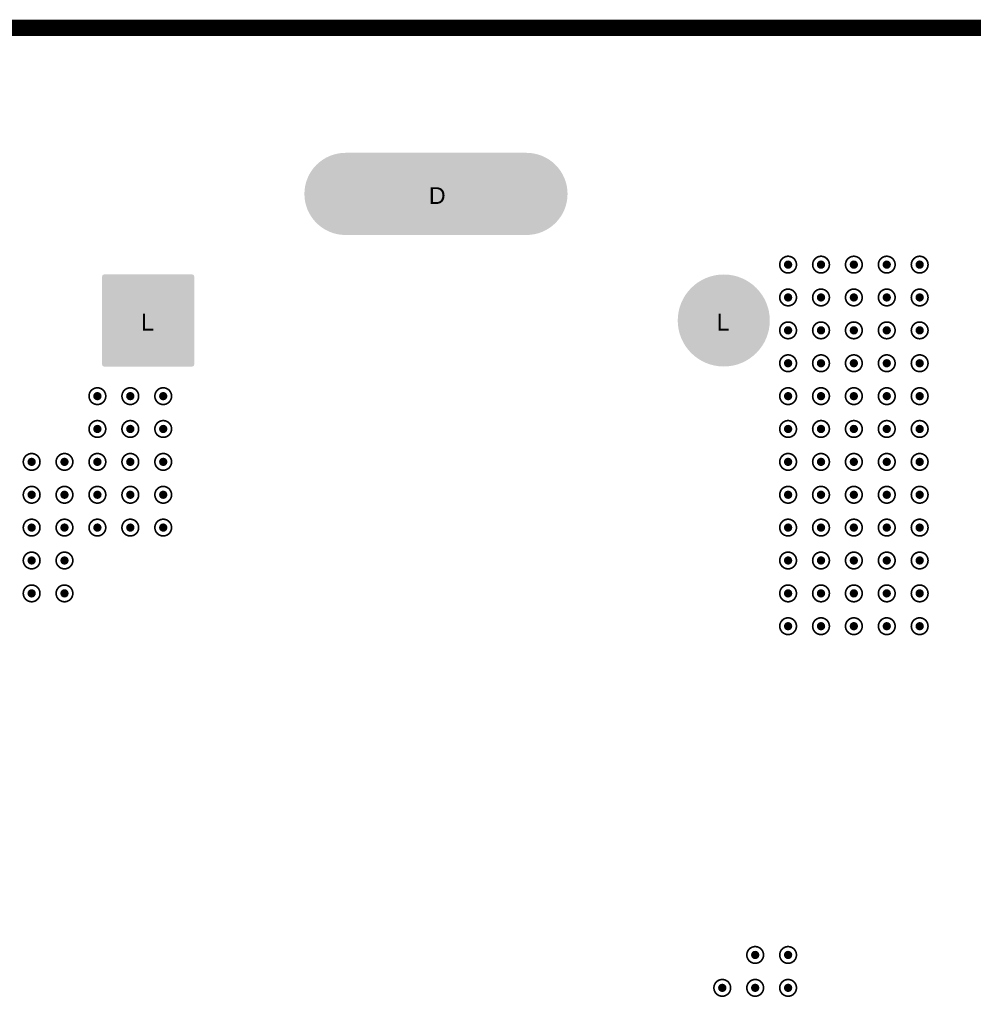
# Model space of a CAD drawing. Header units: inches. Extents: x -11.9 to 0, y -4.1 to 7.1.
# Tile 17 of 54: x -9.6 to -8.4, y 5.9 to 7.1. Entities that reach past the tile are written whole.
import ezdxf

# ---------------------------------------------------------------- set-up
doc = ezdxf.new("R2010")
doc.units = ezdxf.units.IN
doc.header["$MEASUREMENT"] = 0
for name, color, linetype in [('DrillDrawing', 1, 'Continuous'), ('Mechanical1', 6, 'Continuous'), ('MultiLayer', 9, 'Continuous'), ('PadHoleLayer', 156, 'Continuous'), ('ViaHoleLayer', 16, 'Continuous')]:
    doc.layers.add(name, color=color, linetype=linetype)
doc.styles.add('Arial', font='txt', dxfattribs={"height": 0.2})

# ---------------------------------------------------------------- blocks, each defined once
blk = doc.blocks.new('FP_047708_PTH4_MFG_160')
at = {"layer": 'MultiLayer'}
h = blk.add_hatch(color=9, dxfattribs=at)
edge = h.paths.add_edge_path()
edge.add_arc((-0.4921, 0.3445), 0.0551, 0, 360)
h = blk.add_hatch(color=9, dxfattribs=at)
edge = h.paths.add_edge_path()
edge.add_arc((0.4921, 0.3445), 0.0551, 0, 360)
h = blk.add_hatch(color=9, dxfattribs=at)
edge = h.paths.add_edge_path()
edge.add_arc((-0.6437, -0.1083), 0.0492, 180, 360)
edge.add_line((-0.5945, -0.1083), (-0.5945, 0.1083))
edge.add_arc((-0.6437, 0.1083), 0.0492, 0, 180)
edge.add_line((-0.6929, 0.1083), (-0.6929, -0.1083))
h = blk.add_hatch(color=9, dxfattribs=at)
edge = h.paths.add_edge_path()
edge.add_arc((0.6437, -0.1083), 0.0492, 180, 360)
edge.add_line((0.6929, -0.1083), (0.6929, 0.1083))
edge.add_arc((0.6437, 0.1083), 0.0492, 0, 180)
edge.add_line((0.5945, 0.1083), (0.5945, -0.1083))
h = blk.add_hatch(color=9, dxfattribs=at)
edge = h.paths.add_edge_path()
edge.add_arc((-0.545, -0.2916), 0.0022, 90, 180)
edge.add_line((-0.5472, -0.2916), (-0.5472, -0.3974))
edge.add_arc((-0.545, -0.3974), 0.0022, 180, 270)
edge.add_line((-0.545, -0.3996), (-0.4392, -0.3996))
edge.add_arc((-0.4392, -0.3974), 0.0022, 270, 360)
edge.add_line((-0.437, -0.3974), (-0.437, -0.2916))
edge.add_arc((-0.4392, -0.2916), 0.0022, 0, 90)
edge.add_line((-0.4392, -0.2894), (-0.545, -0.2894))
h = blk.add_hatch(color=9, dxfattribs=at)
edge = h.paths.add_edge_path()
edge.add_arc((0.4921, -0.3445), 0.0551, 0, 360)
at = {"layer": 'PadHoleLayer'}
h = blk.add_hatch(color=156, dxfattribs=at)
edge = h.paths.add_edge_path()
edge.add_arc((-0.4921, 0.3445), 0.0364, 0, 360)
h = blk.add_hatch(color=156, dxfattribs=at)
edge = h.paths.add_edge_path()
edge.add_arc((0.4921, 0.3445), 0.0364, 0, 360)
h = blk.add_hatch(color=156, dxfattribs=at)
edge = h.paths.add_edge_path()
edge.add_arc((-0.6437, -0.1083), 0.0492, 180, 360)
edge.add_line((-0.5945, -0.1083), (-0.5945, 0.1083))
edge.add_arc((-0.6437, 0.1083), 0.0492, 0, 180)
edge.add_line((-0.6929, 0.1083), (-0.6929, -0.1083))
h = blk.add_hatch(color=156, dxfattribs=at)
edge = h.paths.add_edge_path()
edge.add_arc((0.6437, -0.1083), 0.0492, 180, 360)
edge.add_line((0.6929, -0.1083), (0.6929, 0.1083))
edge.add_arc((0.6437, 0.1083), 0.0492, 0, 180)
edge.add_line((0.5945, 0.1083), (0.5945, -0.1083))
h = blk.add_hatch(color=156, dxfattribs=at)
edge = h.paths.add_edge_path()
edge.add_arc((-0.4921, -0.3445), 0.0364, 0, 360)
h = blk.add_hatch(color=156, dxfattribs=at)
edge = h.paths.add_edge_path()
edge.add_arc((0.4921, -0.3445), 0.0364, 0, 360)

msp = doc.modelspace()

# ---------------------------------------------------------------- hatches: boundary and pattern name
at = {"layer": 'ViaHoleLayer'}
h = msp.add_hatch(color=16, dxfattribs=at)
edge = h.paths.add_edge_path()
edge.add_arc((-8.6614, 6.811), 0.005, 0, 360)
h = msp.add_hatch(color=16, dxfattribs=at)
edge = h.paths.add_edge_path()
edge.add_arc((-8.622, 6.811), 0.005, 0, 360)
h = msp.add_hatch(color=16, dxfattribs=at)
edge = h.paths.add_edge_path()
edge.add_arc((-8.5827, 6.811), 0.005, 0, 360)
h = msp.add_hatch(color=16, dxfattribs=at)
edge = h.paths.add_edge_path()
edge.add_arc((-8.5433, 6.811), 0.005, 0, 360)
h = msp.add_hatch(color=16, dxfattribs=at)
edge = h.paths.add_edge_path()
edge.add_arc((-8.5039, 6.811), 0.005, 0, 360)
h = msp.add_hatch(color=16, dxfattribs=at)
edge = h.paths.add_edge_path()
edge.add_arc((-8.6614, 6.7717), 0.005, 0, 360)
h = msp.add_hatch(color=16, dxfattribs=at)
edge = h.paths.add_edge_path()
edge.add_arc((-8.622, 6.7717), 0.005, 0, 360)
h = msp.add_hatch(color=16, dxfattribs=at)
edge = h.paths.add_edge_path()
edge.add_arc((-8.5827, 6.7717), 0.005, 0, 360)
h = msp.add_hatch(color=16, dxfattribs=at)
edge = h.paths.add_edge_path()
edge.add_arc((-8.5433, 6.7717), 0.005, 0, 360)
h = msp.add_hatch(color=16, dxfattribs=at)
edge = h.paths.add_edge_path()
edge.add_arc((-8.5039, 6.7717), 0.005, 0, 360)
h = msp.add_hatch(color=16, dxfattribs=at)
edge = h.paths.add_edge_path()
edge.add_arc((-8.6614, 6.7323), 0.005, 0, 360)
h = msp.add_hatch(color=16, dxfattribs=at)
edge = h.paths.add_edge_path()
edge.add_arc((-8.622, 6.7323), 0.005, 0, 360)
h = msp.add_hatch(color=16, dxfattribs=at)
edge = h.paths.add_edge_path()
edge.add_arc((-8.5827, 6.7323), 0.005, 0, 360)
h = msp.add_hatch(color=16, dxfattribs=at)
edge = h.paths.add_edge_path()
edge.add_arc((-8.5433, 6.7323), 0.005, 0, 360)
h = msp.add_hatch(color=16, dxfattribs=at)
edge = h.paths.add_edge_path()
edge.add_arc((-8.5039, 6.7323), 0.005, 0, 360)
h = msp.add_hatch(color=16, dxfattribs=at)
edge = h.paths.add_edge_path()
edge.add_arc((-8.6614, 6.6929), 0.005, 0, 360)
h = msp.add_hatch(color=16, dxfattribs=at)
edge = h.paths.add_edge_path()
edge.add_arc((-8.622, 6.6929), 0.005, 0, 360)
h = msp.add_hatch(color=16, dxfattribs=at)
edge = h.paths.add_edge_path()
edge.add_arc((-8.5827, 6.6929), 0.005, 0, 360)
h = msp.add_hatch(color=16, dxfattribs=at)
edge = h.paths.add_edge_path()
edge.add_arc((-8.5433, 6.6929), 0.005, 0, 360)
h = msp.add_hatch(color=16, dxfattribs=at)
edge = h.paths.add_edge_path()
edge.add_arc((-8.5039, 6.6929), 0.005, 0, 360)
h = msp.add_hatch(color=16, dxfattribs=at)
edge = h.paths.add_edge_path()
edge.add_arc((-9.4882, 6.6535), 0.005, 0, 360)
h = msp.add_hatch(color=16, dxfattribs=at)
edge = h.paths.add_edge_path()
edge.add_arc((-9.4488, 6.6535), 0.005, 0, 360)
h = msp.add_hatch(color=16, dxfattribs=at)
edge = h.paths.add_edge_path()
edge.add_arc((-9.4094, 6.6535), 0.005, 0, 360)
h = msp.add_hatch(color=16, dxfattribs=at)
edge = h.paths.add_edge_path()
edge.add_arc((-8.6614, 6.6535), 0.005, 0, 360)
h = msp.add_hatch(color=16, dxfattribs=at)
edge = h.paths.add_edge_path()
edge.add_arc((-8.622, 6.6535), 0.005, 0, 360)
h = msp.add_hatch(color=16, dxfattribs=at)
edge = h.paths.add_edge_path()
edge.add_arc((-8.5827, 6.6535), 0.005, 0, 360)
h = msp.add_hatch(color=16, dxfattribs=at)
edge = h.paths.add_edge_path()
edge.add_arc((-8.5433, 6.6535), 0.005, 0, 360)
h = msp.add_hatch(color=16, dxfattribs=at)
edge = h.paths.add_edge_path()
edge.add_arc((-8.5039, 6.6535), 0.005, 0, 360)
h = msp.add_hatch(color=16, dxfattribs=at)
edge = h.paths.add_edge_path()
edge.add_arc((-9.4882, 6.6142), 0.005, 0, 360)
h = msp.add_hatch(color=16, dxfattribs=at)
edge = h.paths.add_edge_path()
edge.add_arc((-9.4488, 6.6142), 0.005, 0, 360)
h = msp.add_hatch(color=16, dxfattribs=at)
edge = h.paths.add_edge_path()
edge.add_arc((-9.4094, 6.6142), 0.005, 0, 360)
h = msp.add_hatch(color=16, dxfattribs=at)
edge = h.paths.add_edge_path()
edge.add_arc((-8.6614, 6.6142), 0.005, 0, 360)
h = msp.add_hatch(color=16, dxfattribs=at)
edge = h.paths.add_edge_path()
edge.add_arc((-8.622, 6.6142), 0.005, 0, 360)
h = msp.add_hatch(color=16, dxfattribs=at)
edge = h.paths.add_edge_path()
edge.add_arc((-8.5827, 6.6142), 0.005, 0, 360)
h = msp.add_hatch(color=16, dxfattribs=at)
edge = h.paths.add_edge_path()
edge.add_arc((-8.5433, 6.6142), 0.005, 0, 360)
h = msp.add_hatch(color=16, dxfattribs=at)
edge = h.paths.add_edge_path()
edge.add_arc((-8.5039, 6.6142), 0.005, 0, 360)
h = msp.add_hatch(color=16, dxfattribs=at)
edge = h.paths.add_edge_path()
edge.add_arc((-9.5669, 6.5748), 0.005, 0, 360)
h = msp.add_hatch(color=16, dxfattribs=at)
edge = h.paths.add_edge_path()
edge.add_arc((-9.5276, 6.5748), 0.005, 0, 360)
h = msp.add_hatch(color=16, dxfattribs=at)
edge = h.paths.add_edge_path()
edge.add_arc((-9.4882, 6.5748), 0.005, 0, 360)
h = msp.add_hatch(color=16, dxfattribs=at)
edge = h.paths.add_edge_path()
edge.add_arc((-9.4488, 6.5748), 0.005, 0, 360)
h = msp.add_hatch(color=16, dxfattribs=at)
edge = h.paths.add_edge_path()
edge.add_arc((-9.4094, 6.5748), 0.005, 0, 360)
h = msp.add_hatch(color=16, dxfattribs=at)
edge = h.paths.add_edge_path()
edge.add_arc((-8.6614, 6.5748), 0.005, 0, 360)
h = msp.add_hatch(color=16, dxfattribs=at)
edge = h.paths.add_edge_path()
edge.add_arc((-8.622, 6.5748), 0.005, 0, 360)
h = msp.add_hatch(color=16, dxfattribs=at)
edge = h.paths.add_edge_path()
edge.add_arc((-8.5827, 6.5748), 0.005, 0, 360)
h = msp.add_hatch(color=16, dxfattribs=at)
edge = h.paths.add_edge_path()
edge.add_arc((-8.5433, 6.5748), 0.005, 0, 360)
h = msp.add_hatch(color=16, dxfattribs=at)
edge = h.paths.add_edge_path()
edge.add_arc((-8.5039, 6.5748), 0.005, 0, 360)
h = msp.add_hatch(color=16, dxfattribs=at)
edge = h.paths.add_edge_path()
edge.add_arc((-9.5669, 6.5354), 0.005, 0, 360)
h = msp.add_hatch(color=16, dxfattribs=at)
edge = h.paths.add_edge_path()
edge.add_arc((-9.5276, 6.5354), 0.005, 0, 360)
h = msp.add_hatch(color=16, dxfattribs=at)
edge = h.paths.add_edge_path()
edge.add_arc((-9.4882, 6.5354), 0.005, 0, 360)
h = msp.add_hatch(color=16, dxfattribs=at)
edge = h.paths.add_edge_path()
edge.add_arc((-9.4488, 6.5354), 0.005, 0, 360)
h = msp.add_hatch(color=16, dxfattribs=at)
edge = h.paths.add_edge_path()
edge.add_arc((-9.4094, 6.5354), 0.005, 0, 360)
h = msp.add_hatch(color=16, dxfattribs=at)
edge = h.paths.add_edge_path()
edge.add_arc((-8.6614, 6.5354), 0.005, 0, 360)
h = msp.add_hatch(color=16, dxfattribs=at)
edge = h.paths.add_edge_path()
edge.add_arc((-8.622, 6.5354), 0.005, 0, 360)
h = msp.add_hatch(color=16, dxfattribs=at)
edge = h.paths.add_edge_path()
edge.add_arc((-8.5827, 6.5354), 0.005, 0, 360)
h = msp.add_hatch(color=16, dxfattribs=at)
edge = h.paths.add_edge_path()
edge.add_arc((-8.5433, 6.5354), 0.005, 0, 360)
h = msp.add_hatch(color=16, dxfattribs=at)
edge = h.paths.add_edge_path()
edge.add_arc((-8.5039, 6.5354), 0.005, 0, 360)
h = msp.add_hatch(color=16, dxfattribs=at)
edge = h.paths.add_edge_path()
edge.add_arc((-9.5669, 6.4961), 0.005, 0, 360)
h = msp.add_hatch(color=16, dxfattribs=at)
edge = h.paths.add_edge_path()
edge.add_arc((-9.5276, 6.4961), 0.005, 0, 360)
h = msp.add_hatch(color=16, dxfattribs=at)
edge = h.paths.add_edge_path()
edge.add_arc((-9.4882, 6.4961), 0.005, 0, 360)
h = msp.add_hatch(color=16, dxfattribs=at)
edge = h.paths.add_edge_path()
edge.add_arc((-9.4488, 6.4961), 0.005, 0, 360)
h = msp.add_hatch(color=16, dxfattribs=at)
edge = h.paths.add_edge_path()
edge.add_arc((-9.4094, 6.4961), 0.005, 0, 360)
h = msp.add_hatch(color=16, dxfattribs=at)
edge = h.paths.add_edge_path()
edge.add_arc((-8.6614, 6.4961), 0.005, 0, 360)
h = msp.add_hatch(color=16, dxfattribs=at)
edge = h.paths.add_edge_path()
edge.add_arc((-8.622, 6.4961), 0.005, 0, 360)
h = msp.add_hatch(color=16, dxfattribs=at)
edge = h.paths.add_edge_path()
edge.add_arc((-8.5827, 6.4961), 0.005, 0, 360)
h = msp.add_hatch(color=16, dxfattribs=at)
edge = h.paths.add_edge_path()
edge.add_arc((-8.5433, 6.4961), 0.005, 0, 360)
h = msp.add_hatch(color=16, dxfattribs=at)
edge = h.paths.add_edge_path()
edge.add_arc((-8.5039, 6.4961), 0.005, 0, 360)
h = msp.add_hatch(color=16, dxfattribs=at)
edge = h.paths.add_edge_path()
edge.add_arc((-9.5669, 6.4567), 0.005, 0, 360)
h = msp.add_hatch(color=16, dxfattribs=at)
edge = h.paths.add_edge_path()
edge.add_arc((-9.5276, 6.4567), 0.005, 0, 360)
h = msp.add_hatch(color=16, dxfattribs=at)
edge = h.paths.add_edge_path()
edge.add_arc((-8.6614, 6.4567), 0.005, 0, 360)
h = msp.add_hatch(color=16, dxfattribs=at)
edge = h.paths.add_edge_path()
edge.add_arc((-8.622, 6.4567), 0.005, 0, 360)
h = msp.add_hatch(color=16, dxfattribs=at)
edge = h.paths.add_edge_path()
edge.add_arc((-8.5827, 6.4567), 0.005, 0, 360)
h = msp.add_hatch(color=16, dxfattribs=at)
edge = h.paths.add_edge_path()
edge.add_arc((-8.5433, 6.4567), 0.005, 0, 360)
h = msp.add_hatch(color=16, dxfattribs=at)
edge = h.paths.add_edge_path()
edge.add_arc((-8.5039, 6.4567), 0.005, 0, 360)
h = msp.add_hatch(color=16, dxfattribs=at)
edge = h.paths.add_edge_path()
edge.add_arc((-9.5669, 6.4173), 0.005, 0, 360)
h = msp.add_hatch(color=16, dxfattribs=at)
edge = h.paths.add_edge_path()
edge.add_arc((-9.5276, 6.4173), 0.005, 0, 360)
h = msp.add_hatch(color=16, dxfattribs=at)
edge = h.paths.add_edge_path()
edge.add_arc((-8.6614, 6.4173), 0.005, 0, 360)
h = msp.add_hatch(color=16, dxfattribs=at)
edge = h.paths.add_edge_path()
edge.add_arc((-8.622, 6.4173), 0.005, 0, 360)
h = msp.add_hatch(color=16, dxfattribs=at)
edge = h.paths.add_edge_path()
edge.add_arc((-8.5827, 6.4173), 0.005, 0, 360)
h = msp.add_hatch(color=16, dxfattribs=at)
edge = h.paths.add_edge_path()
edge.add_arc((-8.5433, 6.4173), 0.005, 0, 360)
h = msp.add_hatch(color=16, dxfattribs=at)
edge = h.paths.add_edge_path()
edge.add_arc((-8.5039, 6.4173), 0.005, 0, 360)
h = msp.add_hatch(color=16, dxfattribs=at)
edge = h.paths.add_edge_path()
edge.add_arc((-8.6614, 6.378), 0.005, 0, 360)
h = msp.add_hatch(color=16, dxfattribs=at)
edge = h.paths.add_edge_path()
edge.add_arc((-8.622, 6.378), 0.005, 0, 360)
h = msp.add_hatch(color=16, dxfattribs=at)
edge = h.paths.add_edge_path()
edge.add_arc((-8.5827, 6.378), 0.005, 0, 360)
h = msp.add_hatch(color=16, dxfattribs=at)
edge = h.paths.add_edge_path()
edge.add_arc((-8.5433, 6.378), 0.005, 0, 360)
h = msp.add_hatch(color=16, dxfattribs=at)
edge = h.paths.add_edge_path()
edge.add_arc((-8.5039, 6.378), 0.005, 0, 360)
h = msp.add_hatch(color=16, dxfattribs=at)
edge = h.paths.add_edge_path()
edge.add_arc((-8.7008, 5.9843), 0.005, 0, 360)
h = msp.add_hatch(color=16, dxfattribs=at)
edge = h.paths.add_edge_path()
edge.add_arc((-8.6614, 5.9843), 0.005, 0, 360)
h = msp.add_hatch(color=16, dxfattribs=at)
edge = h.paths.add_edge_path()
edge.add_arc((-8.7402, 5.9449), 0.005, 0, 360)
h = msp.add_hatch(color=16, dxfattribs=at)
edge = h.paths.add_edge_path()
edge.add_arc((-8.7008, 5.9449), 0.005, 0, 360)
h = msp.add_hatch(color=16, dxfattribs=at)
edge = h.paths.add_edge_path()
edge.add_arc((-8.6614, 5.9449), 0.005, 0, 360)

# ---------------------------------------------------------------- linework, layer by layer
at = {"layer": 'DrillDrawing'}
for points, const_width in [([(-8.6514, 6.811, 1), (-8.6714, 6.811, 1)], 0.002), ([(-8.612, 6.811, 1), (-8.632, 6.811, 1)], 0.002), ([(-8.5727, 6.811, 1), (-8.5927, 6.811, 1)], 0.002), ([(-8.5333, 6.811, 1), (-8.5533, 6.811, 1)], 0.002), ([(-8.4939, 6.811, 1), (-8.5139, 6.811, 1)], 0.002), ([(-8.6719, 6.811, 1), (-8.6709, 6.811, 1)], 0.001), ([(-8.6519, 6.811, 1), (-8.6509, 6.811, 1)], 0.001), ([(-8.6325, 6.811, 1), (-8.6315, 6.811, 1)], 0.001), ([(-8.6125, 6.811, 1), (-8.6115, 6.811, 1)], 0.001), ([(-8.5932, 6.811, 1), (-8.5922, 6.811, 1)], 0.001), ([(-8.5732, 6.811, 1), (-8.5722, 6.811, 1)], 0.001), ([(-8.5538, 6.811, 1), (-8.5528, 6.811, 1)], 0.001), ([(-8.5338, 6.811, 1), (-8.5328, 6.811, 1)], 0.001), ([(-8.5144, 6.811, 1), (-8.5134, 6.811, 1)], 0.001), ([(-8.4944, 6.811, 1), (-8.4934, 6.811, 1)], 0.001), ([(-8.6514, 6.7717, 1), (-8.6714, 6.7717, 1)], 0.002), ([(-8.612, 6.7717, 1), (-8.632, 6.7717, 1)], 0.002), ([(-8.5727, 6.7717, 1), (-8.5927, 6.7717, 1)], 0.002), ([(-8.5333, 6.7717, 1), (-8.5533, 6.7717, 1)], 0.002), ([(-8.4939, 6.7717, 1), (-8.5139, 6.7717, 1)], 0.002), ([(-8.6719, 6.7717, 1), (-8.6709, 6.7717, 1)], 0.001), ([(-8.6519, 6.7717, 1), (-8.6509, 6.7717, 1)], 0.001), ([(-8.6325, 6.7717, 1), (-8.6315, 6.7717, 1)], 0.001), ([(-8.6125, 6.7717, 1), (-8.6115, 6.7717, 1)], 0.001), ([(-8.5932, 6.7717, 1), (-8.5922, 6.7717, 1)], 0.001), ([(-8.5732, 6.7717, 1), (-8.5722, 6.7717, 1)], 0.001), ([(-8.5538, 6.7717, 1), (-8.5528, 6.7717, 1)], 0.001), ([(-8.5338, 6.7717, 1), (-8.5328, 6.7717, 1)], 0.001), ([(-8.5144, 6.7717, 1), (-8.5134, 6.7717, 1)], 0.001), ([(-8.4944, 6.7717, 1), (-8.4934, 6.7717, 1)], 0.001), ([(-8.6514, 6.7323, 1), (-8.6714, 6.7323, 1)], 0.002), ([(-8.6719, 6.7323, 1), (-8.6709, 6.7323, 1)], 0.001), ([(-8.6519, 6.7323, 1), (-8.6509, 6.7323, 1)], 0.001), ([(-8.612, 6.7323, 1), (-8.632, 6.7323, 1)], 0.002), ([(-8.6325, 6.7323, 1), (-8.6315, 6.7323, 1)], 0.001), ([(-8.6125, 6.7323, 1), (-8.6115, 6.7323, 1)], 0.001), ([(-8.5727, 6.7323, 1), (-8.5927, 6.7323, 1)], 0.002), ([(-8.5932, 6.7323, 1), (-8.5922, 6.7323, 1)], 0.001), ([(-8.5732, 6.7323, 1), (-8.5722, 6.7323, 1)], 0.001), ([(-8.5333, 6.7323, 1), (-8.5533, 6.7323, 1)], 0.002), ([(-8.5538, 6.7323, 1), (-8.5528, 6.7323, 1)], 0.001), ([(-8.5338, 6.7323, 1), (-8.5328, 6.7323, 1)], 0.001), ([(-8.4939, 6.7323, 1), (-8.5139, 6.7323, 1)], 0.002), ([(-8.5144, 6.7323, 1), (-8.5134, 6.7323, 1)], 0.001), ([(-8.4944, 6.7323, 1), (-8.4934, 6.7323, 1)], 0.001), ([(-8.6514, 6.6929, 1), (-8.6714, 6.6929, 1)], 0.002), ([(-8.612, 6.6929, 1), (-8.632, 6.6929, 1)], 0.002), ([(-8.5727, 6.6929, 1), (-8.5927, 6.6929, 1)], 0.002), ([(-8.5333, 6.6929, 1), (-8.5533, 6.6929, 1)], 0.002), ([(-8.4939, 6.6929, 1), (-8.5139, 6.6929, 1)], 0.002), ([(-8.6719, 6.6929, 1), (-8.6709, 6.6929, 1)], 0.001), ([(-8.6519, 6.6929, 1), (-8.6509, 6.6929, 1)], 0.001), ([(-8.6325, 6.6929, 1), (-8.6315, 6.6929, 1)], 0.001), ([(-8.6125, 6.6929, 1), (-8.6115, 6.6929, 1)], 0.001), ([(-8.5932, 6.6929, 1), (-8.5922, 6.6929, 1)], 0.001), ([(-8.5732, 6.6929, 1), (-8.5722, 6.6929, 1)], 0.001), ([(-8.5538, 6.6929, 1), (-8.5528, 6.6929, 1)], 0.001), ([(-8.5338, 6.6929, 1), (-8.5328, 6.6929, 1)], 0.001), ([(-8.5144, 6.6929, 1), (-8.5134, 6.6929, 1)], 0.001), ([(-8.4944, 6.6929, 1), (-8.4934, 6.6929, 1)], 0.001), ([(-9.4782, 6.6535, 1), (-9.4982, 6.6535, 1)], 0.002), ([(-9.4388, 6.6535, 1), (-9.4588, 6.6535, 1)], 0.002), ([(-9.3994, 6.6535, 1), (-9.4194, 6.6535, 1)], 0.002), ([(-8.6514, 6.6535, 1), (-8.6714, 6.6535, 1)], 0.002), ([(-8.612, 6.6535, 1), (-8.632, 6.6535, 1)], 0.002), ([(-8.5727, 6.6535, 1), (-8.5927, 6.6535, 1)], 0.002), ([(-8.5333, 6.6535, 1), (-8.5533, 6.6535, 1)], 0.002), ([(-8.4939, 6.6535, 1), (-8.5139, 6.6535, 1)], 0.002), ([(-9.4987, 6.6535, 1), (-9.4977, 6.6535, 1)], 0.001), ([(-9.4787, 6.6535, 1), (-9.4777, 6.6535, 1)], 0.001), ([(-9.4593, 6.6535, 1), (-9.4583, 6.6535, 1)], 0.001), ([(-9.4393, 6.6535, 1), (-9.4383, 6.6535, 1)], 0.001), ([(-9.4199, 6.6535, 1), (-9.4189, 6.6535, 1)], 0.001), ([(-9.3999, 6.6535, 1), (-9.3989, 6.6535, 1)], 0.001), ([(-8.6719, 6.6535, 1), (-8.6709, 6.6535, 1)], 0.001), ([(-8.6519, 6.6535, 1), (-8.6509, 6.6535, 1)], 0.001), ([(-8.6325, 6.6535, 1), (-8.6315, 6.6535, 1)], 0.001), ([(-8.6125, 6.6535, 1), (-8.6115, 6.6535, 1)], 0.001), ([(-8.5932, 6.6535, 1), (-8.5922, 6.6535, 1)], 0.001), ([(-8.5732, 6.6535, 1), (-8.5722, 6.6535, 1)], 0.001), ([(-8.5538, 6.6535, 1), (-8.5528, 6.6535, 1)], 0.001), ([(-8.5338, 6.6535, 1), (-8.5328, 6.6535, 1)], 0.001), ([(-8.5144, 6.6535, 1), (-8.5134, 6.6535, 1)], 0.001), ([(-8.4944, 6.6535, 1), (-8.4934, 6.6535, 1)], 0.001), ([(-9.4782, 6.6142, 1), (-9.4982, 6.6142, 1)], 0.002), ([(-9.4987, 6.6142, 1), (-9.4977, 6.6142, 1)], 0.001), ([(-9.4787, 6.6142, 1), (-9.4777, 6.6142, 1)], 0.001), ([(-9.4388, 6.6142, 1), (-9.4588, 6.6142, 1)], 0.002), ([(-9.4593, 6.6142, 1), (-9.4583, 6.6142, 1)], 0.001), ([(-9.4393, 6.6142, 1), (-9.4383, 6.6142, 1)], 0.001), ([(-9.3994, 6.6142, 1), (-9.4194, 6.6142, 1)], 0.002), ([(-9.4199, 6.6142, 1), (-9.4189, 6.6142, 1)], 0.001), ([(-9.3999, 6.6142, 1), (-9.3989, 6.6142, 1)], 0.001), ([(-8.6514, 6.6142, 1), (-8.6714, 6.6142, 1)], 0.002), ([(-8.6719, 6.6142, 1), (-8.6709, 6.6142, 1)], 0.001), ([(-8.6519, 6.6142, 1), (-8.6509, 6.6142, 1)], 0.001), ([(-8.612, 6.6142, 1), (-8.632, 6.6142, 1)], 0.002), ([(-8.6325, 6.6142, 1), (-8.6315, 6.6142, 1)], 0.001), ([(-8.6125, 6.6142, 1), (-8.6115, 6.6142, 1)], 0.001), ([(-8.5727, 6.6142, 1), (-8.5927, 6.6142, 1)], 0.002), ([(-8.5932, 6.6142, 1), (-8.5922, 6.6142, 1)], 0.001), ([(-8.5732, 6.6142, 1), (-8.5722, 6.6142, 1)], 0.001), ([(-8.5333, 6.6142, 1), (-8.5533, 6.6142, 1)], 0.002), ([(-8.5538, 6.6142, 1), (-8.5528, 6.6142, 1)], 0.001), ([(-8.5338, 6.6142, 1), (-8.5328, 6.6142, 1)], 0.001), ([(-8.4939, 6.6142, 1), (-8.5139, 6.6142, 1)], 0.002), ([(-8.5144, 6.6142, 1), (-8.5134, 6.6142, 1)], 0.001), ([(-8.4944, 6.6142, 1), (-8.4934, 6.6142, 1)], 0.001), ([(-9.5569, 6.5748, 1), (-9.5769, 6.5748, 1)], 0.002), ([(-9.5176, 6.5748, 1), (-9.5376, 6.5748, 1)], 0.002), ([(-9.4782, 6.5748, 1), (-9.4982, 6.5748, 1)], 0.002), ([(-9.4388, 6.5748, 1), (-9.4588, 6.5748, 1)], 0.002), ([(-9.3994, 6.5748, 1), (-9.4194, 6.5748, 1)], 0.002), ([(-8.6514, 6.5748, 1), (-8.6714, 6.5748, 1)], 0.002), ([(-8.612, 6.5748, 1), (-8.632, 6.5748, 1)], 0.002), ([(-8.5727, 6.5748, 1), (-8.5927, 6.5748, 1)], 0.002), ([(-8.5333, 6.5748, 1), (-8.5533, 6.5748, 1)], 0.002), ([(-8.4939, 6.5748, 1), (-8.5139, 6.5748, 1)], 0.002), ([(-9.5774, 6.5748, 1), (-9.5764, 6.5748, 1)], 0.001), ([(-9.5574, 6.5748, 1), (-9.5564, 6.5748, 1)], 0.001), ([(-9.5381, 6.5748, 1), (-9.5371, 6.5748, 1)], 0.001), ([(-9.5181, 6.5748, 1), (-9.5171, 6.5748, 1)], 0.001), ([(-9.4987, 6.5748, 1), (-9.4977, 6.5748, 1)], 0.001), ([(-9.4787, 6.5748, 1), (-9.4777, 6.5748, 1)], 0.001), ([(-9.4593, 6.5748, 1), (-9.4583, 6.5748, 1)], 0.001), ([(-9.4393, 6.5748, 1), (-9.4383, 6.5748, 1)], 0.001), ([(-9.4199, 6.5748, 1), (-9.4189, 6.5748, 1)], 0.001), ([(-9.3999, 6.5748, 1), (-9.3989, 6.5748, 1)], 0.001), ([(-8.6719, 6.5748, 1), (-8.6709, 6.5748, 1)], 0.001), ([(-8.6519, 6.5748, 1), (-8.6509, 6.5748, 1)], 0.001), ([(-8.6325, 6.5748, 1), (-8.6315, 6.5748, 1)], 0.001), ([(-8.6125, 6.5748, 1), (-8.6115, 6.5748, 1)], 0.001), ([(-8.5932, 6.5748, 1), (-8.5922, 6.5748, 1)], 0.001), ([(-8.5732, 6.5748, 1), (-8.5722, 6.5748, 1)], 0.001), ([(-8.5538, 6.5748, 1), (-8.5528, 6.5748, 1)], 0.001), ([(-8.5338, 6.5748, 1), (-8.5328, 6.5748, 1)], 0.001), ([(-8.5144, 6.5748, 1), (-8.5134, 6.5748, 1)], 0.001), ([(-8.4944, 6.5748, 1), (-8.4934, 6.5748, 1)], 0.001), ([(-9.5569, 6.5354, 1), (-9.5769, 6.5354, 1)], 0.002), ([(-9.5176, 6.5354, 1), (-9.5376, 6.5354, 1)], 0.002), ([(-9.4782, 6.5354, 1), (-9.4982, 6.5354, 1)], 0.002), ([(-9.4388, 6.5354, 1), (-9.4588, 6.5354, 1)], 0.002), ([(-9.3994, 6.5354, 1), (-9.4194, 6.5354, 1)], 0.002), ([(-8.6514, 6.5354, 1), (-8.6714, 6.5354, 1)], 0.002), ([(-8.612, 6.5354, 1), (-8.632, 6.5354, 1)], 0.002), ([(-8.5727, 6.5354, 1), (-8.5927, 6.5354, 1)], 0.002), ([(-8.5333, 6.5354, 1), (-8.5533, 6.5354, 1)], 0.002), ([(-8.4939, 6.5354, 1), (-8.5139, 6.5354, 1)], 0.002), ([(-9.5774, 6.5354, 1), (-9.5764, 6.5354, 1)], 0.001), ([(-9.5574, 6.5354, 1), (-9.5564, 6.5354, 1)], 0.001), ([(-9.5381, 6.5354, 1), (-9.5371, 6.5354, 1)], 0.001), ([(-9.5181, 6.5354, 1), (-9.5171, 6.5354, 1)], 0.001), ([(-9.4987, 6.5354, 1), (-9.4977, 6.5354, 1)], 0.001), ([(-9.4787, 6.5354, 1), (-9.4777, 6.5354, 1)], 0.001), ([(-9.4593, 6.5354, 1), (-9.4583, 6.5354, 1)], 0.001), ([(-9.4393, 6.5354, 1), (-9.4383, 6.5354, 1)], 0.001), ([(-9.4199, 6.5354, 1), (-9.4189, 6.5354, 1)], 0.001), ([(-9.3999, 6.5354, 1), (-9.3989, 6.5354, 1)], 0.001), ([(-8.6719, 6.5354, 1), (-8.6709, 6.5354, 1)], 0.001), ([(-8.6519, 6.5354, 1), (-8.6509, 6.5354, 1)], 0.001), ([(-8.6325, 6.5354, 1), (-8.6315, 6.5354, 1)], 0.001), ([(-8.6125, 6.5354, 1), (-8.6115, 6.5354, 1)], 0.001), ([(-8.5932, 6.5354, 1), (-8.5922, 6.5354, 1)], 0.001), ([(-8.5732, 6.5354, 1), (-8.5722, 6.5354, 1)], 0.001), ([(-8.5538, 6.5354, 1), (-8.5528, 6.5354, 1)], 0.001), ([(-8.5338, 6.5354, 1), (-8.5328, 6.5354, 1)], 0.001), ([(-8.5144, 6.5354, 1), (-8.5134, 6.5354, 1)], 0.001), ([(-8.4944, 6.5354, 1), (-8.4934, 6.5354, 1)], 0.001), ([(-9.5569, 6.4961, 1), (-9.5769, 6.4961, 1)], 0.002), ([(-9.5774, 6.4961, 1), (-9.5764, 6.4961, 1)], 0.001), ([(-9.5574, 6.4961, 1), (-9.5564, 6.4961, 1)], 0.001), ([(-9.5176, 6.4961, 1), (-9.5376, 6.4961, 1)], 0.002), ([(-9.5381, 6.4961, 1), (-9.5371, 6.4961, 1)], 0.001), ([(-9.5181, 6.4961, 1), (-9.5171, 6.4961, 1)], 0.001), ([(-9.4782, 6.4961, 1), (-9.4982, 6.4961, 1)], 0.002), ([(-9.4987, 6.4961, 1), (-9.4977, 6.4961, 1)], 0.001), ([(-9.4787, 6.4961, 1), (-9.4777, 6.4961, 1)], 0.001), ([(-9.4388, 6.4961, 1), (-9.4588, 6.4961, 1)], 0.002), ([(-9.4593, 6.4961, 1), (-9.4583, 6.4961, 1)], 0.001), ([(-9.4393, 6.4961, 1), (-9.4383, 6.4961, 1)], 0.001), ([(-9.3994, 6.4961, 1), (-9.4194, 6.4961, 1)], 0.002), ([(-9.4199, 6.4961, 1), (-9.4189, 6.4961, 1)], 0.001), ([(-9.3999, 6.4961, 1), (-9.3989, 6.4961, 1)], 0.001), ([(-8.6514, 6.4961, 1), (-8.6714, 6.4961, 1)], 0.002), ([(-8.6719, 6.4961, 1), (-8.6709, 6.4961, 1)], 0.001), ([(-8.6519, 6.4961, 1), (-8.6509, 6.4961, 1)], 0.001), ([(-8.612, 6.4961, 1), (-8.632, 6.4961, 1)], 0.002), ([(-8.6325, 6.4961, 1), (-8.6315, 6.4961, 1)], 0.001), ([(-8.6125, 6.4961, 1), (-8.6115, 6.4961, 1)], 0.001), ([(-8.5727, 6.4961, 1), (-8.5927, 6.4961, 1)], 0.002), ([(-8.5932, 6.4961, 1), (-8.5922, 6.4961, 1)], 0.001), ([(-8.5732, 6.4961, 1), (-8.5722, 6.4961, 1)], 0.001), ([(-8.5333, 6.4961, 1), (-8.5533, 6.4961, 1)], 0.002), ([(-8.5538, 6.4961, 1), (-8.5528, 6.4961, 1)], 0.001), ([(-8.5338, 6.4961, 1), (-8.5328, 6.4961, 1)], 0.001), ([(-8.4939, 6.4961, 1), (-8.5139, 6.4961, 1)], 0.002), ([(-8.5144, 6.4961, 1), (-8.5134, 6.4961, 1)], 0.001), ([(-8.4944, 6.4961, 1), (-8.4934, 6.4961, 1)], 0.001), ([(-9.5569, 6.4567, 1), (-9.5769, 6.4567, 1)], 0.002), ([(-9.5176, 6.4567, 1), (-9.5376, 6.4567, 1)], 0.002), ([(-8.6514, 6.4567, 1), (-8.6714, 6.4567, 1)], 0.002), ([(-8.612, 6.4567, 1), (-8.632, 6.4567, 1)], 0.002), ([(-8.5727, 6.4567, 1), (-8.5927, 6.4567, 1)], 0.002), ([(-8.5333, 6.4567, 1), (-8.5533, 6.4567, 1)], 0.002), ([(-8.4939, 6.4567, 1), (-8.5139, 6.4567, 1)], 0.002), ([(-9.5774, 6.4567, 1), (-9.5764, 6.4567, 1)], 0.001), ([(-9.5574, 6.4567, 1), (-9.5564, 6.4567, 1)], 0.001), ([(-9.5381, 6.4567, 1), (-9.5371, 6.4567, 1)], 0.001), ([(-9.5181, 6.4567, 1), (-9.5171, 6.4567, 1)], 0.001), ([(-8.6719, 6.4567, 1), (-8.6709, 6.4567, 1)], 0.001), ([(-8.6519, 6.4567, 1), (-8.6509, 6.4567, 1)], 0.001), ([(-8.6325, 6.4567, 1), (-8.6315, 6.4567, 1)], 0.001), ([(-8.6125, 6.4567, 1), (-8.6115, 6.4567, 1)], 0.001), ([(-8.5932, 6.4567, 1), (-8.5922, 6.4567, 1)], 0.001), ([(-8.5732, 6.4567, 1), (-8.5722, 6.4567, 1)], 0.001), ([(-8.5538, 6.4567, 1), (-8.5528, 6.4567, 1)], 0.001), ([(-8.5338, 6.4567, 1), (-8.5328, 6.4567, 1)], 0.001), ([(-8.5144, 6.4567, 1), (-8.5134, 6.4567, 1)], 0.001), ([(-8.4944, 6.4567, 1), (-8.4934, 6.4567, 1)], 0.001), ([(-9.5569, 6.4173, 1), (-9.5769, 6.4173, 1)], 0.002), ([(-9.5176, 6.4173, 1), (-9.5376, 6.4173, 1)], 0.002), ([(-8.6514, 6.4173, 1), (-8.6714, 6.4173, 1)], 0.002), ([(-8.612, 6.4173, 1), (-8.632, 6.4173, 1)], 0.002), ([(-8.5727, 6.4173, 1), (-8.5927, 6.4173, 1)], 0.002), ([(-8.5333, 6.4173, 1), (-8.5533, 6.4173, 1)], 0.002), ([(-8.4939, 6.4173, 1), (-8.5139, 6.4173, 1)], 0.002), ([(-9.5774, 6.4173, 1), (-9.5764, 6.4173, 1)], 0.001), ([(-9.5574, 6.4173, 1), (-9.5564, 6.4173, 1)], 0.001), ([(-9.5381, 6.4173, 1), (-9.5371, 6.4173, 1)], 0.001), ([(-9.5181, 6.4173, 1), (-9.5171, 6.4173, 1)], 0.001), ([(-8.6719, 6.4173, 1), (-8.6709, 6.4173, 1)], 0.001), ([(-8.6519, 6.4173, 1), (-8.6509, 6.4173, 1)], 0.001), ([(-8.6325, 6.4173, 1), (-8.6315, 6.4173, 1)], 0.001), ([(-8.6125, 6.4173, 1), (-8.6115, 6.4173, 1)], 0.001), ([(-8.5932, 6.4173, 1), (-8.5922, 6.4173, 1)], 0.001), ([(-8.5732, 6.4173, 1), (-8.5722, 6.4173, 1)], 0.001), ([(-8.5538, 6.4173, 1), (-8.5528, 6.4173, 1)], 0.001), ([(-8.5338, 6.4173, 1), (-8.5328, 6.4173, 1)], 0.001), ([(-8.5144, 6.4173, 1), (-8.5134, 6.4173, 1)], 0.001), ([(-8.4944, 6.4173, 1), (-8.4934, 6.4173, 1)], 0.001), ([(-8.6514, 6.378, 1), (-8.6714, 6.378, 1)], 0.002), ([(-8.612, 6.378, 1), (-8.632, 6.378, 1)], 0.002), ([(-8.5727, 6.378, 1), (-8.5927, 6.378, 1)], 0.002), ([(-8.5333, 6.378, 1), (-8.5533, 6.378, 1)], 0.002), ([(-8.4939, 6.378, 1), (-8.5139, 6.378, 1)], 0.002), ([(-8.6719, 6.378, 1), (-8.6709, 6.378, 1)], 0.001), ([(-8.6519, 6.378, 1), (-8.6509, 6.378, 1)], 0.001), ([(-8.6325, 6.378, 1), (-8.6315, 6.378, 1)], 0.001), ([(-8.6125, 6.378, 1), (-8.6115, 6.378, 1)], 0.001), ([(-8.5932, 6.378, 1), (-8.5922, 6.378, 1)], 0.001), ([(-8.5732, 6.378, 1), (-8.5722, 6.378, 1)], 0.001), ([(-8.5538, 6.378, 1), (-8.5528, 6.378, 1)], 0.001), ([(-8.5338, 6.378, 1), (-8.5328, 6.378, 1)], 0.001), ([(-8.5144, 6.378, 1), (-8.5134, 6.378, 1)], 0.001), ([(-8.4944, 6.378, 1), (-8.4934, 6.378, 1)], 0.001), ([(-8.6908, 5.9843, 1), (-8.7108, 5.9843, 1)], 0.002), ([(-8.6514, 5.9843, 1), (-8.6714, 5.9843, 1)], 0.002), ([(-8.7113, 5.9843, 1), (-8.7103, 5.9843, 1)], 0.001), ([(-8.6913, 5.9843, 1), (-8.6903, 5.9843, 1)], 0.001), ([(-8.6719, 5.9843, 1), (-8.6709, 5.9843, 1)], 0.001), ([(-8.6519, 5.9843, 1), (-8.6509, 5.9843, 1)], 0.001), ([(-8.7302, 5.9449, 1), (-8.7502, 5.9449, 1)], 0.002), ([(-8.6908, 5.9449, 1), (-8.7108, 5.9449, 1)], 0.002), ([(-8.6514, 5.9449, 1), (-8.6714, 5.9449, 1)], 0.002), ([(-8.7507, 5.9449, 1), (-8.7497, 5.9449, 1)], 0.001), ([(-8.7307, 5.9449, 1), (-8.7297, 5.9449, 1)], 0.001), ([(-8.7113, 5.9449, 1), (-8.7103, 5.9449, 1)], 0.001), ([(-8.6913, 5.9449, 1), (-8.6903, 5.9449, 1)], 0.001), ([(-8.6719, 5.9449, 1), (-8.6709, 5.9449, 1)], 0.001), ([(-8.6519, 5.9449, 1), (-8.6509, 5.9449, 1)], 0.001)]:
    msp.add_lwpolyline(points, format="xyb", close=True, dxfattribs=dict(at, const_width=const_width))
at = {"layer": 'Mechanical1', "const_width": 0.0197}
msp.add_lwpolyline([(-11.0157, 7.0945), (0, 7.0945)], dxfattribs=at)
msp.add_lwpolyline([(-11.0157, 7.0945), (0, 7.0945)], dxfattribs=at)
msp.add_lwpolyline([(-11.0157, 7.0945), (0, 7.0945)], dxfattribs=at)

# ---------------------------------------------------------------- block references
at = {"rotation": 270}
msp.add_blockref('FP_047708_PTH4_MFG_160', (-9.0829, 6.252), dxfattribs=at)

# ---------------------------------------------------------------- texts
at = {"layer": 'DrillDrawing', "style": 'Arial'}
for s, p in [('D', (-9.0915, 6.8837)), ('L', (-9.436, 6.7321)), ('L', (-8.747, 6.7321))]:
    msp.add_text(s, height=0.02, dxfattribs=at).set_placement(p)

doc.saveas('drawing.dxf')
